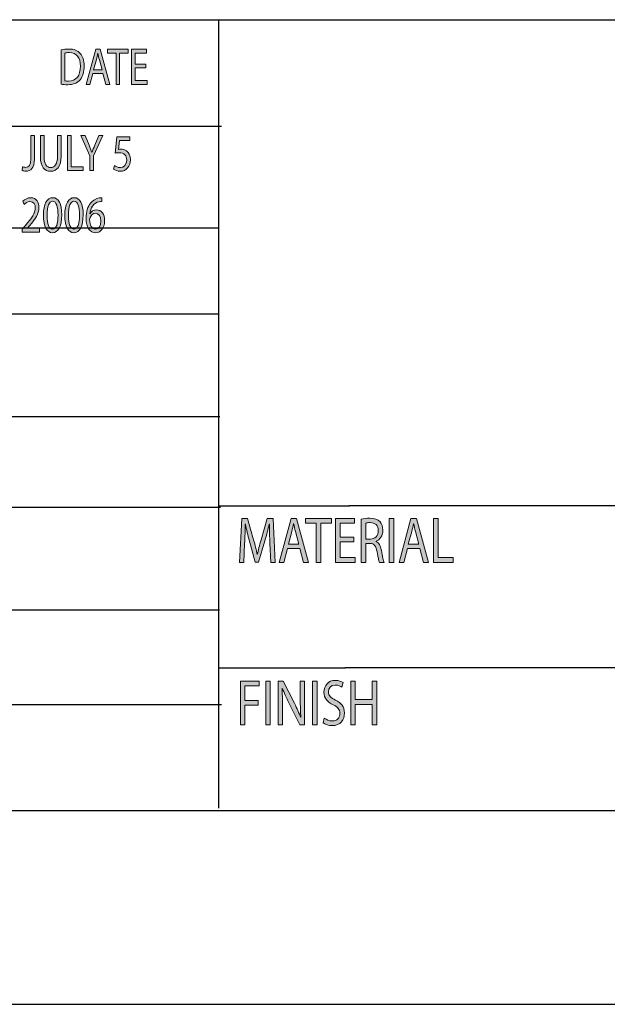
# Model space of a CAD drawing. Header units: inches. Extents: x -3.1 to 15.2, y -1.5 to 10.6.
# Tile 12 of 88: x 7.1 to 8.5, y -1.5 to 0.8. Entities that reach past the tile are written whole.
import ezdxf

# ---------------------------------------------------------------- set-up
doc = ezdxf.new("R2010")
doc.units = ezdxf.units.IN
doc.header["$MEASUREMENT"] = 0
doc.layers.add('chop', color=7, linetype='Continuous')

# ---------------------------------------------------------------- blocks, each defined once
blk = doc.blocks.new('block 3085')
at = {"layer": 'chop', "true_color": 0xffffff}
h = blk.add_hatch(color=7, dxfattribs=at)
h.dxf.hatch_style = 2
edge = h.paths.add_edge_path()
edge.add_spline(control_points=[(7.6631, -0.4165), (7.6625, -0.4019), (7.6618, -0.3843), (7.6619, -0.3712), (7.6619, -0.3712), (7.6615, -0.3712), (7.6615, -0.3712), (7.6587, -0.3835), (7.6552, -0.3966), (7.6509, -0.4111), (7.6509, -0.4111), (7.6361, -0.4619), (7.6361, -0.4619), (7.6361, -0.4619), (7.6279, -0.4619), (7.6279, -0.4619), (7.6279, -0.4619), (7.6144, -0.412), (7.6144, -0.412), (7.6104, -0.3972), (7.607, -0.3837), (7.6047, -0.3712), (7.6047, -0.3712), (7.6044, -0.3712), (7.6044, -0.3712), (7.6042, -0.3843), (7.6035, -0.4019), (7.6028, -0.4176), (7.6028, -0.4176), (7.6006, -0.4625), (7.6006, -0.4625), (7.6006, -0.4625), (7.5902, -0.4625), (7.5902, -0.4625), (7.5902, -0.4625), (7.5961, -0.3577), (7.5961, -0.3577), (7.5961, -0.3577), (7.6099, -0.3577), (7.6099, -0.3577), (7.6099, -0.3577), (7.6242, -0.4084), (7.6242, -0.4084), (7.6277, -0.4213), (7.6305, -0.4328), (7.6327, -0.4437), (7.6327, -0.4437), (7.633, -0.4437), (7.633, -0.4437), (7.6351, -0.4331), (7.6381, -0.4216), (7.6419, -0.4084), (7.6419, -0.4084), (7.6568, -0.3577), (7.6568, -0.3577), (7.6568, -0.3577), (7.6706, -0.3577), (7.6706, -0.3577), (7.6706, -0.3577), (7.6758, -0.4625), (7.6758, -0.4625), (7.6758, -0.4625), (7.6653, -0.4625), (7.6653, -0.4625), (7.6653, -0.4625), (7.6631, -0.4165), (7.6631, -0.4165)], knot_values=[0, 0, 0, 0, 1, 1, 1, 2, 2, 2, 3, 3, 3, 4, 4, 4, 5, 5, 5, 6, 6, 6, 7, 7, 7, 8, 8, 8, 9, 9, 9, 10, 10, 10, 11, 11, 11, 12, 12, 12, 13, 13, 13, 14, 14, 14, 15, 15, 15, 16, 16, 16, 17, 17, 17, 18, 18, 18, 19, 19, 19, 20, 20, 20, 21, 21, 21, 22, 22, 22, 22], degree=3, periodic=1)
h = blk.add_hatch(color=7, dxfattribs=at)
h.dxf.hatch_style = 2
h.paths.add_polyline_path([(7.7048, -0.4296), (7.6961, -0.4625), (7.6849, -0.4625), (7.7134, -0.3577), (7.7264, -0.3577), (7.755, -0.4625), (7.7435, -0.4625), (7.7345, -0.4296)])
edge = h.paths.add_edge_path()
edge.add_spline(control_points=[(7.7323, -0.419), (7.7323, -0.419), (7.7241, -0.3888), (7.7241, -0.3888), (7.7222, -0.382), (7.721, -0.3757), (7.7197, -0.3697), (7.7197, -0.3697), (7.7195, -0.3697), (7.7195, -0.3697), (7.7182, -0.3759), (7.7169, -0.3823), (7.7152, -0.3886), (7.7152, -0.3886), (7.707, -0.419), (7.707, -0.419), (7.707, -0.419), (7.7323, -0.419), (7.7323, -0.419)], knot_values=[0, 0, 0, 0, 1, 1, 1, 2, 2, 2, 3, 3, 3, 4, 4, 4, 5, 5, 5, 6, 6, 6, 6], degree=3, periodic=1)
h = blk.add_hatch(color=7, dxfattribs=at)
h.dxf.hatch_style = 2
h.paths.add_polyline_path([(7.7737, -0.3692), (7.7482, -0.3692), (7.7482, -0.3577), (7.8103, -0.3577), (7.8103, -0.3692), (7.7846, -0.3692), (7.7846, -0.4625), (7.7737, -0.4625)])
h = blk.add_hatch(color=7, dxfattribs=at)
h.dxf.hatch_style = 2
h.paths.add_polyline_path([(7.863, -0.4134), (7.8304, -0.4134), (7.8304, -0.4512), (7.8667, -0.4512), (7.8667, -0.4625), (7.8196, -0.4625), (7.8196, -0.3577), (7.8649, -0.3577), (7.8649, -0.369), (7.8304, -0.369), (7.8304, -0.4022), (7.863, -0.4022)])
h = blk.add_hatch(color=7, dxfattribs=at)
h.dxf.hatch_style = 2
edge = h.paths.add_edge_path()
edge.add_spline(control_points=[(7.8808, -0.3591), (7.8863, -0.3577), (7.8941, -0.3569), (7.9016, -0.3569), (7.9131, -0.3569), (7.9206, -0.3596), (7.9258, -0.3655), (7.93, -0.3701), (7.9324, -0.3773), (7.9324, -0.3854), (7.9324, -0.3992), (7.9254, -0.4084), (7.9166, -0.4121), (7.9166, -0.4121), (7.9166, -0.4126), (7.9166, -0.4126), (7.9231, -0.4154), (7.9269, -0.4229), (7.9289, -0.4338), (7.9317, -0.4484), (7.9336, -0.4585), (7.9354, -0.4625), (7.9354, -0.4625), (7.9242, -0.4625), (7.9242, -0.4625), (7.9228, -0.4596), (7.921, -0.4506), (7.9186, -0.4375), (7.9161, -0.423), (7.9116, -0.4176), (7.9018, -0.4171), (7.9018, -0.4171), (7.8916, -0.4171), (7.8916, -0.4171), (7.8916, -0.4171), (7.8916, -0.4625), (7.8916, -0.4625), (7.8916, -0.4625), (7.8808, -0.4625), (7.8808, -0.4625), (7.8808, -0.4625), (7.8808, -0.3591), (7.8808, -0.3591)], knot_values=[0, 0, 0, 0, 1, 1, 1, 2, 2, 2, 3, 3, 3, 4, 4, 4, 5, 5, 5, 6, 6, 6, 7, 7, 7, 8, 8, 8, 9, 9, 9, 10, 10, 10, 11, 11, 11, 12, 12, 12, 13, 13, 13, 14, 14, 14, 14], degree=3, periodic=1)
edge = h.paths.add_edge_path()
edge.add_spline(control_points=[(7.8916, -0.4068), (7.8916, -0.4068), (7.9027, -0.4068), (7.9027, -0.4068), (7.9142, -0.4068), (7.9216, -0.3989), (7.9216, -0.3869), (7.9216, -0.3734), (7.9138, -0.3675), (7.9023, -0.3673), (7.8971, -0.3673), (7.8933, -0.368), (7.8916, -0.3686), (7.8916, -0.3686), (7.8916, -0.4068), (7.8916, -0.4068)], knot_values=[0, 0, 0, 0, 1, 1, 1, 2, 2, 2, 3, 3, 3, 4, 4, 4, 5, 5, 5, 5], degree=3, periodic=1)
h = blk.add_hatch(color=7, dxfattribs=at)
h.dxf.hatch_style = 2
h.paths.add_polyline_path([(7.9585, -0.3577), (7.9585, -0.4625), (7.9477, -0.4625), (7.9477, -0.3577)])
h = blk.add_hatch(color=7, dxfattribs=at)
h.dxf.hatch_style = 2
h.paths.add_polyline_path([(7.991, -0.4296), (7.9823, -0.4625), (7.9711, -0.4625), (7.9996, -0.3577), (8.0126, -0.3577), (8.0412, -0.4625), (8.0297, -0.4625), (8.0207, -0.4296)])
edge = h.paths.add_edge_path()
edge.add_spline(control_points=[(8.0185, -0.419), (8.0185, -0.419), (8.0103, -0.3888), (8.0103, -0.3888), (8.0084, -0.382), (8.0071, -0.3757), (8.0059, -0.3697), (8.0059, -0.3697), (8.0057, -0.3697), (8.0057, -0.3697), (8.0044, -0.3759), (8.003, -0.3823), (8.0014, -0.3886), (8.0014, -0.3886), (7.9932, -0.419), (7.9932, -0.419), (7.9932, -0.419), (8.0185, -0.419), (8.0185, -0.419)], knot_values=[0, 0, 0, 0, 1, 1, 1, 2, 2, 2, 3, 3, 3, 4, 4, 4, 5, 5, 5, 6, 6, 6, 6], degree=3, periodic=1)
h = blk.add_hatch(color=7, dxfattribs=at)
h.dxf.hatch_style = 2
h.paths.add_polyline_path([(8.0535, -0.3577), (8.0644, -0.3577), (8.0644, -0.4512), (8.1002, -0.4512), (8.1002, -0.4625), (8.0535, -0.4625)])
at = {"layer": 'chop', "lineweight": 0}
for points in [[(7.7048, -0.4296), (7.6961, -0.4625), (7.6849, -0.4625), (7.7134, -0.3577), (7.7264, -0.3577), (7.755, -0.4625), (7.7435, -0.4625), (7.7345, -0.4296), (7.7048, -0.4296)], [(7.7737, -0.3692), (7.7482, -0.3692), (7.7482, -0.3577), (7.8103, -0.3577), (7.8103, -0.3692), (7.7846, -0.3692), (7.7846, -0.4625), (7.7737, -0.4625), (7.7737, -0.3692)], [(7.863, -0.4134), (7.8304, -0.4134), (7.8304, -0.4512), (7.8667, -0.4512), (7.8667, -0.4625), (7.8196, -0.4625), (7.8196, -0.3577), (7.8649, -0.3577), (7.8649, -0.369), (7.8304, -0.369), (7.8304, -0.4022), (7.863, -0.4022), (7.863, -0.4134)], [(7.9585, -0.3577), (7.9585, -0.4625), (7.9477, -0.4625), (7.9477, -0.3577), (7.9585, -0.3577)], [(7.991, -0.4296), (7.9823, -0.4625), (7.9711, -0.4625), (7.9996, -0.3577), (8.0126, -0.3577), (8.0412, -0.4625), (8.0297, -0.4625), (8.0207, -0.4296), (7.991, -0.4296)], [(8.0535, -0.3577), (8.0644, -0.3577), (8.0644, -0.4512), (8.1002, -0.4512), (8.1002, -0.4625), (8.0535, -0.4625), (8.0535, -0.3577)]]:
    blk.add_lwpolyline(points, dxfattribs=at)
for points, knots in [([(7.6631, -0.4165), (7.6625, -0.4019), (7.6618, -0.3843), (7.6619, -0.3712), (7.6619, -0.3712), (7.6615, -0.3712), (7.6615, -0.3712), (7.6587, -0.3835), (7.6552, -0.3966), (7.6509, -0.4111), (7.6509, -0.4111), (7.6361, -0.4619), (7.6361, -0.4619), (7.6361, -0.4619), (7.6279, -0.4619), (7.6279, -0.4619), (7.6279, -0.4619), (7.6144, -0.412), (7.6144, -0.412), (7.6104, -0.3972), (7.607, -0.3837), (7.6047, -0.3712), (7.6047, -0.3712), (7.6044, -0.3712), (7.6044, -0.3712), (7.6042, -0.3843), (7.6035, -0.4019), (7.6028, -0.4176), (7.6028, -0.4176), (7.6006, -0.4625), (7.6006, -0.4625), (7.6006, -0.4625), (7.5902, -0.4625), (7.5902, -0.4625), (7.5902, -0.4625), (7.5961, -0.3577), (7.5961, -0.3577), (7.5961, -0.3577), (7.6099, -0.3577), (7.6099, -0.3577), (7.6099, -0.3577), (7.6242, -0.4084), (7.6242, -0.4084), (7.6277, -0.4213), (7.6305, -0.4328), (7.6327, -0.4437), (7.6327, -0.4437), (7.633, -0.4437), (7.633, -0.4437), (7.6351, -0.4331), (7.6381, -0.4216), (7.6419, -0.4084), (7.6419, -0.4084), (7.6568, -0.3577), (7.6568, -0.3577), (7.6568, -0.3577), (7.6706, -0.3577), (7.6706, -0.3577), (7.6706, -0.3577), (7.6758, -0.4625), (7.6758, -0.4625), (7.6758, -0.4625), (7.6653, -0.4625), (7.6653, -0.4625), (7.6653, -0.4625), (7.6631, -0.4165), (7.6631, -0.4165)], [0, 0, 0, 0, 1, 1, 1, 2, 2, 2, 3, 3, 3, 4, 4, 4, 5, 5, 5, 6, 6, 6, 7, 7, 7, 8, 8, 8, 9, 9, 9, 10, 10, 10, 11, 11, 11, 12, 12, 12, 13, 13, 13, 14, 14, 14, 15, 15, 15, 16, 16, 16, 17, 17, 17, 18, 18, 18, 19, 19, 19, 20, 20, 20, 21, 21, 21, 22, 22, 22, 22]), ([(7.7323, -0.419), (7.7323, -0.419), (7.7241, -0.3888), (7.7241, -0.3888), (7.7222, -0.382), (7.721, -0.3757), (7.7197, -0.3697), (7.7197, -0.3697), (7.7195, -0.3697), (7.7195, -0.3697), (7.7182, -0.3759), (7.7169, -0.3823), (7.7152, -0.3886), (7.7152, -0.3886), (7.707, -0.419), (7.707, -0.419), (7.707, -0.419), (7.7323, -0.419), (7.7323, -0.419)], [0, 0, 0, 0, 1, 1, 1, 2, 2, 2, 3, 3, 3, 4, 4, 4, 5, 5, 5, 6, 6, 6, 6]), ([(7.8808, -0.3591), (7.8863, -0.3577), (7.8941, -0.3569), (7.9016, -0.3569), (7.9131, -0.3569), (7.9206, -0.3596), (7.9258, -0.3655), (7.93, -0.3701), (7.9324, -0.3773), (7.9324, -0.3854), (7.9324, -0.3992), (7.9254, -0.4084), (7.9166, -0.4121), (7.9166, -0.4121), (7.9166, -0.4126), (7.9166, -0.4126), (7.9231, -0.4154), (7.9269, -0.4229), (7.9289, -0.4338), (7.9317, -0.4484), (7.9336, -0.4585), (7.9354, -0.4625), (7.9354, -0.4625), (7.9242, -0.4625), (7.9242, -0.4625), (7.9228, -0.4596), (7.921, -0.4506), (7.9186, -0.4375), (7.9161, -0.423), (7.9116, -0.4176), (7.9018, -0.4171), (7.9018, -0.4171), (7.8916, -0.4171), (7.8916, -0.4171), (7.8916, -0.4171), (7.8916, -0.4625), (7.8916, -0.4625), (7.8916, -0.4625), (7.8808, -0.4625), (7.8808, -0.4625), (7.8808, -0.4625), (7.8808, -0.3591), (7.8808, -0.3591)], [0, 0, 0, 0, 1, 1, 1, 2, 2, 2, 3, 3, 3, 4, 4, 4, 5, 5, 5, 6, 6, 6, 7, 7, 7, 8, 8, 8, 9, 9, 9, 10, 10, 10, 11, 11, 11, 12, 12, 12, 13, 13, 13, 14, 14, 14, 14]), ([(7.8916, -0.4068), (7.8916, -0.4068), (7.9027, -0.4068), (7.9027, -0.4068), (7.9142, -0.4068), (7.9216, -0.3989), (7.9216, -0.3869), (7.9216, -0.3734), (7.9138, -0.3675), (7.9023, -0.3673), (7.8971, -0.3673), (7.8933, -0.368), (7.8916, -0.3686), (7.8916, -0.3686), (7.8916, -0.4068), (7.8916, -0.4068)], [0, 0, 0, 0, 1, 1, 1, 2, 2, 2, 3, 3, 3, 4, 4, 4, 5, 5, 5, 5]), ([(8.0185, -0.419), (8.0185, -0.419), (8.0103, -0.3888), (8.0103, -0.3888), (8.0084, -0.382), (8.0071, -0.3757), (8.0059, -0.3697), (8.0059, -0.3697), (8.0057, -0.3697), (8.0057, -0.3697), (8.0044, -0.3759), (8.003, -0.3823), (8.0014, -0.3886), (8.0014, -0.3886), (7.9932, -0.419), (7.9932, -0.419), (7.9932, -0.419), (8.0185, -0.419), (8.0185, -0.419)], [0, 0, 0, 0, 1, 1, 1, 2, 2, 2, 3, 3, 3, 4, 4, 4, 5, 5, 5, 6, 6, 6, 6])]:
    blk.add_open_spline(points, degree=3, knots=knots, dxfattribs=at)
blk = doc.blocks.new('block 3084')
at = {"layer": 'chop'}
blk.add_blockref('block 3085', (0, 0), dxfattribs=at)
blk = doc.blocks.new('block 3087')
at = {"layer": 'chop', "true_color": 0xffffff}
h = blk.add_hatch(color=7, dxfattribs=at)
h.dxf.hatch_style = 2
h.paths.add_polyline_path([(7.5925, -0.7458), (7.6376, -0.7458), (7.6376, -0.7571), (7.6033, -0.7571), (7.6033, -0.792), (7.635, -0.792), (7.635, -0.8032), (7.6033, -0.8032), (7.6033, -0.8506), (7.5925, -0.8506)])
h = blk.add_hatch(color=7, dxfattribs=at)
h.dxf.hatch_style = 2
h.paths.add_polyline_path([(7.6639, -0.7458), (7.6639, -0.8506), (7.653, -0.8506), (7.653, -0.7458)])
h = blk.add_hatch(color=7, dxfattribs=at)
h.dxf.hatch_style = 2
edge = h.paths.add_edge_path()
edge.add_spline(control_points=[(7.6828, -0.8506), (7.6828, -0.8506), (7.6828, -0.7458), (7.6828, -0.7458), (7.6828, -0.7458), (7.6946, -0.7458), (7.6946, -0.7458), (7.6946, -0.7458), (7.7215, -0.7988), (7.7215, -0.7988), (7.7277, -0.8111), (7.7325, -0.8222), (7.7365, -0.8329), (7.7365, -0.8329), (7.7368, -0.8327), (7.7368, -0.8327), (7.7358, -0.8187), (7.7355, -0.806), (7.7355, -0.7896), (7.7355, -0.7896), (7.7355, -0.7458), (7.7355, -0.7458), (7.7355, -0.7458), (7.7457, -0.7458), (7.7457, -0.7458), (7.7457, -0.7458), (7.7457, -0.8506), (7.7457, -0.8506), (7.7457, -0.8506), (7.7348, -0.8506), (7.7348, -0.8506), (7.7348, -0.8506), (7.7082, -0.7974), (7.7082, -0.7974), (7.7023, -0.7858), (7.6967, -0.7738), (7.6925, -0.7624), (7.6925, -0.7624), (7.6921, -0.7626), (7.6921, -0.7626), (7.6927, -0.7758), (7.693, -0.7884), (7.693, -0.8058), (7.693, -0.8058), (7.693, -0.8506), (7.693, -0.8506), (7.693, -0.8506), (7.6828, -0.8506), (7.6828, -0.8506)], knot_values=[0, 0, 0, 0, 1, 1, 1, 2, 2, 2, 3, 3, 3, 4, 4, 4, 5, 5, 5, 6, 6, 6, 7, 7, 7, 8, 8, 8, 9, 9, 9, 10, 10, 10, 11, 11, 11, 12, 12, 12, 13, 13, 13, 14, 14, 14, 15, 15, 15, 16, 16, 16, 16], degree=3, periodic=1)
h = blk.add_hatch(color=7, dxfattribs=at)
h.dxf.hatch_style = 2
h.paths.add_polyline_path([(7.7754, -0.7458), (7.7754, -0.8506), (7.7646, -0.8506), (7.7646, -0.7458)])
h = blk.add_hatch(color=7, dxfattribs=at)
h.dxf.hatch_style = 2
edge = h.paths.add_edge_path()
edge.add_spline(control_points=[(7.7928, -0.8341), (7.7977, -0.8379), (7.8048, -0.841), (7.8123, -0.841), (7.8233, -0.841), (7.8298, -0.8337), (7.8298, -0.8231), (7.8298, -0.8133), (7.8253, -0.8077), (7.814, -0.8022), (7.8003, -0.7962), (7.7919, -0.7873), (7.7919, -0.7725), (7.7919, -0.7562), (7.8027, -0.7441), (7.819, -0.7441), (7.8276, -0.7441), (7.8338, -0.7466), (7.8375, -0.7492), (7.8375, -0.7492), (7.8345, -0.7603), (7.8345, -0.7603), (7.8318, -0.7584), (7.8262, -0.7553), (7.8186, -0.7553), (7.8072, -0.7553), (7.8028, -0.7638), (7.8028, -0.771), (7.8028, -0.7808), (7.8079, -0.7856), (7.8195, -0.7912), (7.8336, -0.7981), (7.8409, -0.8066), (7.8409, -0.822), (7.8409, -0.8382), (7.8313, -0.8522), (7.8115, -0.8522), (7.8034, -0.8522), (7.7946, -0.8492), (7.7901, -0.8455), (7.7901, -0.8455), (7.7928, -0.8341), (7.7928, -0.8341)], knot_values=[0, 0, 0, 0, 1, 1, 1, 2, 2, 2, 3, 3, 3, 4, 4, 4, 5, 5, 5, 6, 6, 6, 7, 7, 7, 8, 8, 8, 9, 9, 9, 10, 10, 10, 11, 11, 11, 12, 12, 12, 13, 13, 13, 14, 14, 14, 14], degree=3, periodic=1)
h = blk.add_hatch(color=7, dxfattribs=at)
h.dxf.hatch_style = 2
h.paths.add_polyline_path([(7.8665, -0.7458), (7.8665, -0.7896), (7.907, -0.7896), (7.907, -0.7458), (7.918, -0.7458), (7.918, -0.8506), (7.907, -0.8506), (7.907, -0.8015), (7.8665, -0.8015), (7.8665, -0.8506), (7.8557, -0.8506), (7.8557, -0.7458)])
at = {"layer": 'chop', "lineweight": 0}
for points in [[(7.5925, -0.7458), (7.6376, -0.7458), (7.6376, -0.7571), (7.6033, -0.7571), (7.6033, -0.792), (7.635, -0.792), (7.635, -0.8032), (7.6033, -0.8032), (7.6033, -0.8506), (7.5925, -0.8506), (7.5925, -0.7458)], [(7.6639, -0.7458), (7.6639, -0.8506), (7.653, -0.8506), (7.653, -0.7458), (7.6639, -0.7458)], [(7.7754, -0.7458), (7.7754, -0.8506), (7.7646, -0.8506), (7.7646, -0.7458), (7.7754, -0.7458)], [(7.8665, -0.7458), (7.8665, -0.7896), (7.907, -0.7896), (7.907, -0.7458), (7.918, -0.7458), (7.918, -0.8506), (7.907, -0.8506), (7.907, -0.8015), (7.8665, -0.8015), (7.8665, -0.8506), (7.8557, -0.8506), (7.8557, -0.7458), (7.8665, -0.7458)]]:
    blk.add_lwpolyline(points, dxfattribs=at)
for points, knots in [([(7.6828, -0.8506), (7.6828, -0.8506), (7.6828, -0.7458), (7.6828, -0.7458), (7.6828, -0.7458), (7.6946, -0.7458), (7.6946, -0.7458), (7.6946, -0.7458), (7.7215, -0.7988), (7.7215, -0.7988), (7.7277, -0.8111), (7.7325, -0.8222), (7.7365, -0.8329), (7.7365, -0.8329), (7.7368, -0.8327), (7.7368, -0.8327), (7.7358, -0.8187), (7.7355, -0.806), (7.7355, -0.7896), (7.7355, -0.7896), (7.7355, -0.7458), (7.7355, -0.7458), (7.7355, -0.7458), (7.7457, -0.7458), (7.7457, -0.7458), (7.7457, -0.7458), (7.7457, -0.8506), (7.7457, -0.8506), (7.7457, -0.8506), (7.7348, -0.8506), (7.7348, -0.8506), (7.7348, -0.8506), (7.7082, -0.7974), (7.7082, -0.7974), (7.7023, -0.7858), (7.6967, -0.7738), (7.6925, -0.7624), (7.6925, -0.7624), (7.6921, -0.7626), (7.6921, -0.7626), (7.6927, -0.7758), (7.693, -0.7884), (7.693, -0.8058), (7.693, -0.8058), (7.693, -0.8506), (7.693, -0.8506), (7.693, -0.8506), (7.6828, -0.8506), (7.6828, -0.8506)], [0, 0, 0, 0, 1, 1, 1, 2, 2, 2, 3, 3, 3, 4, 4, 4, 5, 5, 5, 6, 6, 6, 7, 7, 7, 8, 8, 8, 9, 9, 9, 10, 10, 10, 11, 11, 11, 12, 12, 12, 13, 13, 13, 14, 14, 14, 15, 15, 15, 16, 16, 16, 16]), ([(7.7928, -0.8341), (7.7977, -0.8379), (7.8048, -0.841), (7.8123, -0.841), (7.8233, -0.841), (7.8298, -0.8337), (7.8298, -0.8231), (7.8298, -0.8133), (7.8253, -0.8077), (7.814, -0.8022), (7.8003, -0.7962), (7.7919, -0.7873), (7.7919, -0.7725), (7.7919, -0.7562), (7.8027, -0.7441), (7.819, -0.7441), (7.8276, -0.7441), (7.8338, -0.7466), (7.8375, -0.7492), (7.8375, -0.7492), (7.8345, -0.7603), (7.8345, -0.7603), (7.8318, -0.7584), (7.8262, -0.7553), (7.8186, -0.7553), (7.8072, -0.7553), (7.8028, -0.7638), (7.8028, -0.771), (7.8028, -0.7808), (7.8079, -0.7856), (7.8195, -0.7912), (7.8336, -0.7981), (7.8409, -0.8066), (7.8409, -0.822), (7.8409, -0.8382), (7.8313, -0.8522), (7.8115, -0.8522), (7.8034, -0.8522), (7.7946, -0.8492), (7.7901, -0.8455), (7.7901, -0.8455), (7.7928, -0.8341), (7.7928, -0.8341)], [0, 0, 0, 0, 1, 1, 1, 2, 2, 2, 3, 3, 3, 4, 4, 4, 5, 5, 5, 6, 6, 6, 7, 7, 7, 8, 8, 8, 9, 9, 9, 10, 10, 10, 11, 11, 11, 12, 12, 12, 13, 13, 13, 14, 14, 14, 14])]:
    blk.add_open_spline(points, degree=3, knots=knots, dxfattribs=at)
blk = doc.blocks.new('block 3086')
at = {"layer": 'chop'}
blk.add_blockref('block 3087', (0, 0), dxfattribs=at)
blk = doc.blocks.new('block 3105')
at = {"layer": 'chop', "true_color": 0xffffff}
h = blk.add_hatch(color=7, dxfattribs=at)
h.dxf.hatch_style = 2
edge = h.paths.add_edge_path()
edge.add_spline(control_points=[(7.165, 0.7614), (7.1703, 0.7624), (7.1766, 0.7632), (7.1834, 0.7632), (7.1959, 0.7632), (7.2047, 0.7596), (7.2106, 0.7527), (7.2166, 0.7459), (7.2201, 0.7362), (7.2201, 0.7226), (7.2201, 0.7089), (7.2167, 0.6977), (7.2104, 0.69), (7.2041, 0.6822), (7.1938, 0.678), (7.1807, 0.678), (7.1746, 0.678), (7.1694, 0.6783), (7.165, 0.679), (7.165, 0.679), (7.165, 0.7614), (7.165, 0.7614)], knot_values=[0, 0, 0, 0, 1, 1, 1, 2, 2, 2, 3, 3, 3, 4, 4, 4, 5, 5, 5, 6, 6, 6, 7, 7, 7, 7], degree=3, periodic=1)
edge = h.paths.add_edge_path()
edge.add_spline(control_points=[(7.1737, 0.6873), (7.1759, 0.6868), (7.1791, 0.6867), (7.1824, 0.6867), (7.201, 0.6867), (7.211, 0.6996), (7.211, 0.7222), (7.2111, 0.742), (7.2021, 0.7546), (7.1838, 0.7546), (7.1793, 0.7546), (7.176, 0.7541), (7.1737, 0.7535), (7.1737, 0.7535), (7.1737, 0.6873), (7.1737, 0.6873)], knot_values=[0, 0, 0, 0, 1, 1, 1, 2, 2, 2, 3, 3, 3, 4, 4, 4, 5, 5, 5, 5], degree=3, periodic=1)
h = blk.add_hatch(color=7, dxfattribs=at)
h.dxf.hatch_style = 2
h.paths.add_polyline_path([(7.2407, 0.7051), (7.2338, 0.6787), (7.2248, 0.6787), (7.2476, 0.7626), (7.2581, 0.7626), (7.281, 0.6787), (7.2717, 0.6787), (7.2645, 0.7051)])
edge = h.paths.add_edge_path()
edge.add_spline(control_points=[(7.2627, 0.7135), (7.2627, 0.7135), (7.2562, 0.7377), (7.2562, 0.7377), (7.2547, 0.7432), (7.2537, 0.7481), (7.2527, 0.753), (7.2527, 0.753), (7.2525, 0.753), (7.2525, 0.753), (7.2515, 0.748), (7.2504, 0.7429), (7.2491, 0.7378), (7.2491, 0.7378), (7.2425, 0.7135), (7.2425, 0.7135), (7.2425, 0.7135), (7.2627, 0.7135), (7.2627, 0.7135)], knot_values=[0, 0, 0, 0, 1, 1, 1, 2, 2, 2, 3, 3, 3, 4, 4, 4, 5, 5, 5, 6, 6, 6, 6], degree=3, periodic=1)
h = blk.add_hatch(color=7, dxfattribs=at)
h.dxf.hatch_style = 2
h.paths.add_polyline_path([(7.2959, 0.7534), (7.2754, 0.7534), (7.2754, 0.7626), (7.3251, 0.7626), (7.3251, 0.7534), (7.3046, 0.7534), (7.3046, 0.6787), (7.2959, 0.6787)])
h = blk.add_hatch(color=7, dxfattribs=at)
h.dxf.hatch_style = 2
h.paths.add_polyline_path([(7.3673, 0.718), (7.3412, 0.718), (7.3412, 0.6878), (7.3703, 0.6878), (7.3703, 0.6787), (7.3326, 0.6787), (7.3326, 0.7626), (7.3688, 0.7626), (7.3688, 0.7535), (7.3412, 0.7535), (7.3412, 0.727), (7.3673, 0.727)])
at = {"layer": 'chop', "lineweight": 0}
for points in [[(7.2407, 0.7051), (7.2338, 0.6787), (7.2248, 0.6787), (7.2476, 0.7626), (7.2581, 0.7626), (7.281, 0.6787), (7.2717, 0.6787), (7.2645, 0.7051), (7.2407, 0.7051)], [(7.2959, 0.7534), (7.2754, 0.7534), (7.2754, 0.7626), (7.3251, 0.7626), (7.3251, 0.7534), (7.3046, 0.7534), (7.3046, 0.6787), (7.2959, 0.6787), (7.2959, 0.7534)], [(7.3673, 0.718), (7.3412, 0.718), (7.3412, 0.6878), (7.3703, 0.6878), (7.3703, 0.6787), (7.3326, 0.6787), (7.3326, 0.7626), (7.3688, 0.7626), (7.3688, 0.7535), (7.3412, 0.7535), (7.3412, 0.727), (7.3673, 0.727), (7.3673, 0.718)]]:
    blk.add_lwpolyline(points, dxfattribs=at)
for points, knots in [([(7.165, 0.7614), (7.1703, 0.7624), (7.1766, 0.7632), (7.1834, 0.7632), (7.1959, 0.7632), (7.2047, 0.7596), (7.2106, 0.7527), (7.2166, 0.7459), (7.2201, 0.7362), (7.2201, 0.7226), (7.2201, 0.7089), (7.2167, 0.6977), (7.2104, 0.69), (7.2041, 0.6822), (7.1938, 0.678), (7.1807, 0.678), (7.1746, 0.678), (7.1694, 0.6783), (7.165, 0.679), (7.165, 0.679), (7.165, 0.7614), (7.165, 0.7614)], [0, 0, 0, 0, 1, 1, 1, 2, 2, 2, 3, 3, 3, 4, 4, 4, 5, 5, 5, 6, 6, 6, 7, 7, 7, 7]), ([(7.1737, 0.6873), (7.1759, 0.6868), (7.1791, 0.6867), (7.1824, 0.6867), (7.201, 0.6867), (7.211, 0.6996), (7.211, 0.7222), (7.2111, 0.742), (7.2021, 0.7546), (7.1838, 0.7546), (7.1793, 0.7546), (7.176, 0.7541), (7.1737, 0.7535), (7.1737, 0.7535), (7.1737, 0.6873), (7.1737, 0.6873)], [0, 0, 0, 0, 1, 1, 1, 2, 2, 2, 3, 3, 3, 4, 4, 4, 5, 5, 5, 5]), ([(7.2627, 0.7135), (7.2627, 0.7135), (7.2562, 0.7377), (7.2562, 0.7377), (7.2547, 0.7432), (7.2537, 0.7481), (7.2527, 0.753), (7.2527, 0.753), (7.2525, 0.753), (7.2525, 0.753), (7.2515, 0.748), (7.2504, 0.7429), (7.2491, 0.7378), (7.2491, 0.7378), (7.2425, 0.7135), (7.2425, 0.7135), (7.2425, 0.7135), (7.2627, 0.7135), (7.2627, 0.7135)], [0, 0, 0, 0, 1, 1, 1, 2, 2, 2, 3, 3, 3, 4, 4, 4, 5, 5, 5, 6, 6, 6, 6])]:
    blk.add_open_spline(points, degree=3, knots=knots, dxfattribs=at)
blk = doc.blocks.new('block 3104')
at = {"layer": 'chop'}
blk.add_blockref('block 3105', (0, 0), dxfattribs=at)
blk = doc.blocks.new('block 3131')
at = {"layer": 'chop', "true_color": 0xffffff}
h = blk.add_hatch(color=7, dxfattribs=at)
h.dxf.hatch_style = 2
edge = h.paths.add_edge_path()
edge.add_spline(control_points=[(7.0925, 0.5566), (7.0925, 0.5566), (7.1012, 0.5566), (7.1012, 0.5566), (7.1012, 0.5566), (7.1012, 0.5005), (7.1012, 0.5005), (7.1012, 0.4782), (7.0924, 0.4714), (7.0809, 0.4714), (7.0777, 0.4714), (7.0738, 0.4723), (7.0716, 0.4734), (7.0716, 0.4734), (7.0729, 0.4822), (7.0729, 0.4822), (7.0747, 0.4814), (7.0773, 0.4806), (7.0802, 0.4806), (7.088, 0.4806), (7.0925, 0.485), (7.0925, 0.5014), (7.0925, 0.5014), (7.0925, 0.5566), (7.0925, 0.5566)], knot_values=[0, 0, 0, 0, 1, 1, 1, 2, 2, 2, 3, 3, 3, 4, 4, 4, 5, 5, 5, 6, 6, 6, 7, 7, 7, 8, 8, 8, 8], degree=3, periodic=1)
h = blk.add_hatch(color=7, dxfattribs=at)
h.dxf.hatch_style = 2
edge = h.paths.add_edge_path()
edge.add_spline(control_points=[(7.1243, 0.5566), (7.1243, 0.5566), (7.1243, 0.507), (7.1243, 0.507), (7.1243, 0.4882), (7.1309, 0.4802), (7.1399, 0.4802), (7.1499, 0.4802), (7.1562, 0.4884), (7.1562, 0.507), (7.1562, 0.507), (7.1562, 0.5566), (7.1562, 0.5566), (7.1562, 0.5566), (7.165, 0.5566), (7.165, 0.5566), (7.165, 0.5566), (7.165, 0.5077), (7.165, 0.5077), (7.165, 0.482), (7.1541, 0.4714), (7.1396, 0.4714), (7.1259, 0.4714), (7.1155, 0.4812), (7.1155, 0.5072), (7.1155, 0.5072), (7.1155, 0.5566), (7.1155, 0.5566), (7.1155, 0.5566), (7.1243, 0.5566), (7.1243, 0.5566)], knot_values=[0, 0, 0, 0, 1, 1, 1, 2, 2, 2, 3, 3, 3, 4, 4, 4, 5, 5, 5, 6, 6, 6, 7, 7, 7, 8, 8, 8, 9, 9, 9, 10, 10, 10, 10], degree=3, periodic=1)
h = blk.add_hatch(color=7, dxfattribs=at)
h.dxf.hatch_style = 2
h.paths.add_polyline_path([(7.18, 0.5566), (7.1887, 0.5566), (7.1887, 0.4819), (7.2173, 0.4819), (7.2173, 0.4728), (7.18, 0.4728)])
h = blk.add_hatch(color=7, dxfattribs=at)
h.dxf.hatch_style = 2
edge = h.paths.add_edge_path()
edge.add_spline(control_points=[(7.2335, 0.4728), (7.2335, 0.4728), (7.2335, 0.5083), (7.2335, 0.5083), (7.2335, 0.5083), (7.2123, 0.5566), (7.2123, 0.5566), (7.2123, 0.5566), (7.2222, 0.5566), (7.2222, 0.5566), (7.2222, 0.5566), (7.2316, 0.5335), (7.2316, 0.5335), (7.2342, 0.5271), (7.2362, 0.522), (7.2383, 0.5162), (7.2383, 0.5162), (7.2385, 0.5162), (7.2385, 0.5162), (7.2404, 0.5217), (7.2427, 0.5271), (7.2453, 0.5335), (7.2453, 0.5335), (7.255, 0.5566), (7.255, 0.5566), (7.255, 0.5566), (7.2648, 0.5566), (7.2648, 0.5566), (7.2648, 0.5566), (7.2423, 0.5085), (7.2423, 0.5085), (7.2423, 0.5085), (7.2423, 0.4728), (7.2423, 0.4728), (7.2423, 0.4728), (7.2335, 0.4728), (7.2335, 0.4728)], knot_values=[0, 0, 0, 0, 1, 1, 1, 2, 2, 2, 3, 3, 3, 4, 4, 4, 5, 5, 5, 6, 6, 6, 7, 7, 7, 8, 8, 8, 9, 9, 9, 10, 10, 10, 11, 11, 11, 12, 12, 12, 12], degree=3, periodic=1)
h = blk.add_hatch(color=7, dxfattribs=at)
h.dxf.hatch_style = 2
edge = h.paths.add_edge_path()
edge.add_spline(control_points=[(7.3291, 0.5444), (7.3291, 0.5444), (7.3044, 0.5444), (7.3044, 0.5444), (7.3044, 0.5444), (7.3019, 0.5236), (7.3019, 0.5236), (7.3034, 0.5239), (7.3048, 0.5241), (7.3072, 0.5241), (7.3121, 0.5241), (7.3171, 0.5228), (7.3211, 0.5198), (7.3262, 0.5162), (7.3304, 0.5092), (7.3304, 0.499), (7.3304, 0.4832), (7.3203, 0.4714), (7.3063, 0.4714), (7.2992, 0.4714), (7.2932, 0.4739), (7.2901, 0.4764), (7.2901, 0.4764), (7.2923, 0.4847), (7.2923, 0.4847), (7.295, 0.4827), (7.3003, 0.4802), (7.3062, 0.4802), (7.3144, 0.4802), (7.3215, 0.487), (7.3215, 0.4978), (7.3214, 0.5082), (7.3158, 0.5157), (7.3029, 0.5157), (7.2992, 0.5157), (7.2963, 0.5152), (7.2939, 0.5148), (7.2939, 0.5148), (7.2981, 0.5536), (7.2981, 0.5536), (7.2981, 0.5536), (7.3291, 0.5536), (7.3291, 0.5536), (7.3291, 0.5536), (7.3291, 0.5444), (7.3291, 0.5444)], knot_values=[0, 0, 0, 0, 1, 1, 1, 2, 2, 2, 3, 3, 3, 4, 4, 4, 5, 5, 5, 6, 6, 6, 7, 7, 7, 8, 8, 8, 9, 9, 9, 10, 10, 10, 11, 11, 11, 12, 12, 12, 13, 13, 13, 14, 14, 14, 15, 15, 15, 15], degree=3, periodic=1)
at = {"layer": 'chop', "lineweight": 0}
blk.add_lwpolyline([(7.18, 0.5566), (7.1887, 0.5566), (7.1887, 0.4819), (7.2173, 0.4819), (7.2173, 0.4728), (7.18, 0.4728), (7.18, 0.5566)], dxfattribs=at)
for points, knots in [([(7.0925, 0.5566), (7.0925, 0.5566), (7.1012, 0.5566), (7.1012, 0.5566), (7.1012, 0.5566), (7.1012, 0.5005), (7.1012, 0.5005), (7.1012, 0.4782), (7.0924, 0.4714), (7.0809, 0.4714), (7.0777, 0.4714), (7.0738, 0.4723), (7.0716, 0.4734), (7.0716, 0.4734), (7.0729, 0.4822), (7.0729, 0.4822), (7.0747, 0.4814), (7.0773, 0.4806), (7.0802, 0.4806), (7.088, 0.4806), (7.0925, 0.485), (7.0925, 0.5014), (7.0925, 0.5014), (7.0925, 0.5566), (7.0925, 0.5566)], [0, 0, 0, 0, 1, 1, 1, 2, 2, 2, 3, 3, 3, 4, 4, 4, 5, 5, 5, 6, 6, 6, 7, 7, 7, 8, 8, 8, 8]), ([(7.1243, 0.5566), (7.1243, 0.5566), (7.1243, 0.507), (7.1243, 0.507), (7.1243, 0.4882), (7.1309, 0.4802), (7.1399, 0.4802), (7.1499, 0.4802), (7.1562, 0.4884), (7.1562, 0.507), (7.1562, 0.507), (7.1562, 0.5566), (7.1562, 0.5566), (7.1562, 0.5566), (7.165, 0.5566), (7.165, 0.5566), (7.165, 0.5566), (7.165, 0.5077), (7.165, 0.5077), (7.165, 0.482), (7.1541, 0.4714), (7.1396, 0.4714), (7.1259, 0.4714), (7.1155, 0.4812), (7.1155, 0.5072), (7.1155, 0.5072), (7.1155, 0.5566), (7.1155, 0.5566), (7.1155, 0.5566), (7.1243, 0.5566), (7.1243, 0.5566)], [0, 0, 0, 0, 1, 1, 1, 2, 2, 2, 3, 3, 3, 4, 4, 4, 5, 5, 5, 6, 6, 6, 7, 7, 7, 8, 8, 8, 9, 9, 9, 10, 10, 10, 10]), ([(7.2335, 0.4728), (7.2335, 0.4728), (7.2335, 0.5083), (7.2335, 0.5083), (7.2335, 0.5083), (7.2123, 0.5566), (7.2123, 0.5566), (7.2123, 0.5566), (7.2222, 0.5566), (7.2222, 0.5566), (7.2222, 0.5566), (7.2316, 0.5335), (7.2316, 0.5335), (7.2342, 0.5271), (7.2362, 0.522), (7.2383, 0.5162), (7.2383, 0.5162), (7.2385, 0.5162), (7.2385, 0.5162), (7.2404, 0.5217), (7.2427, 0.5271), (7.2453, 0.5335), (7.2453, 0.5335), (7.255, 0.5566), (7.255, 0.5566), (7.255, 0.5566), (7.2648, 0.5566), (7.2648, 0.5566), (7.2648, 0.5566), (7.2423, 0.5085), (7.2423, 0.5085), (7.2423, 0.5085), (7.2423, 0.4728), (7.2423, 0.4728), (7.2423, 0.4728), (7.2335, 0.4728), (7.2335, 0.4728)], [0, 0, 0, 0, 1, 1, 1, 2, 2, 2, 3, 3, 3, 4, 4, 4, 5, 5, 5, 6, 6, 6, 7, 7, 7, 8, 8, 8, 9, 9, 9, 10, 10, 10, 11, 11, 11, 12, 12, 12, 12]), ([(7.3291, 0.5444), (7.3291, 0.5444), (7.3044, 0.5444), (7.3044, 0.5444), (7.3044, 0.5444), (7.3019, 0.5236), (7.3019, 0.5236), (7.3034, 0.5239), (7.3048, 0.5241), (7.3072, 0.5241), (7.3121, 0.5241), (7.3171, 0.5228), (7.3211, 0.5198), (7.3262, 0.5162), (7.3304, 0.5092), (7.3304, 0.499), (7.3304, 0.4832), (7.3203, 0.4714), (7.3063, 0.4714), (7.2992, 0.4714), (7.2932, 0.4739), (7.2901, 0.4764), (7.2901, 0.4764), (7.2923, 0.4847), (7.2923, 0.4847), (7.295, 0.4827), (7.3003, 0.4802), (7.3062, 0.4802), (7.3144, 0.4802), (7.3215, 0.487), (7.3215, 0.4978), (7.3214, 0.5082), (7.3158, 0.5157), (7.3029, 0.5157), (7.2992, 0.5157), (7.2963, 0.5152), (7.2939, 0.5148), (7.2939, 0.5148), (7.2981, 0.5536), (7.2981, 0.5536), (7.2981, 0.5536), (7.3291, 0.5536), (7.3291, 0.5536), (7.3291, 0.5536), (7.3291, 0.5444), (7.3291, 0.5444)], [0, 0, 0, 0, 1, 1, 1, 2, 2, 2, 3, 3, 3, 4, 4, 4, 5, 5, 5, 6, 6, 6, 7, 7, 7, 8, 8, 8, 9, 9, 9, 10, 10, 10, 11, 11, 11, 12, 12, 12, 13, 13, 13, 14, 14, 14, 15, 15, 15, 15])]:
    blk.add_open_spline(points, degree=3, knots=knots, dxfattribs=at)
blk = doc.blocks.new('block 3132')
at = {"layer": 'chop', "true_color": 0xffffff}
h = blk.add_hatch(color=7, dxfattribs=at)
h.dxf.hatch_style = 2
edge = h.paths.add_edge_path()
edge.add_spline(control_points=[(7.0723, 0.326), (7.0723, 0.326), (7.0723, 0.3327), (7.0723, 0.3327), (7.0723, 0.3327), (7.0792, 0.3411), (7.0792, 0.3411), (7.0957, 0.3607), (7.1032, 0.3712), (7.1033, 0.3834), (7.1033, 0.3916), (7.1001, 0.3992), (7.0905, 0.3992), (7.0846, 0.3992), (7.0797, 0.3954), (7.0767, 0.3923), (7.0767, 0.3923), (7.0739, 0.4), (7.0739, 0.4), (7.0784, 0.4048), (7.0848, 0.4082), (7.0923, 0.4082), (7.1062, 0.4082), (7.1121, 0.3963), (7.1121, 0.3847), (7.1121, 0.3698), (7.1034, 0.3577), (7.0898, 0.3413), (7.0898, 0.3413), (7.0846, 0.3353), (7.0846, 0.3353), (7.0846, 0.3353), (7.0846, 0.3351), (7.0846, 0.3351), (7.0846, 0.3351), (7.1137, 0.3351), (7.1137, 0.3351), (7.1137, 0.3351), (7.1137, 0.326), (7.1137, 0.326), (7.1137, 0.326), (7.0723, 0.326), (7.0723, 0.326)], knot_values=[0, 0, 0, 0, 1, 1, 1, 2, 2, 2, 3, 3, 3, 4, 4, 4, 5, 5, 5, 6, 6, 6, 7, 7, 7, 8, 8, 8, 9, 9, 9, 10, 10, 10, 11, 11, 11, 12, 12, 12, 13, 13, 13, 14, 14, 14, 14], degree=3, periodic=1)
h = blk.add_hatch(color=7, dxfattribs=at)
h.dxf.hatch_style = 2
edge = h.paths.add_edge_path()
edge.add_spline(control_points=[(7.1664, 0.3673), (7.1664, 0.3398), (7.1582, 0.3246), (7.1439, 0.3246), (7.1313, 0.3246), (7.1227, 0.3395), (7.1225, 0.3662), (7.1225, 0.3933), (7.1318, 0.4082), (7.145, 0.4082), (7.1586, 0.4082), (7.1664, 0.3931), (7.1664, 0.3673)], knot_values=[0, 0, 0, 0, 1, 1, 1, 2, 2, 2, 3, 3, 3, 4, 4, 4, 4], degree=3, periodic=1)
edge = h.paths.add_edge_path()
edge.add_spline(control_points=[(7.1313, 0.3661), (7.1313, 0.345), (7.1364, 0.3331), (7.1444, 0.3331), (7.1534, 0.3331), (7.1576, 0.3462), (7.1576, 0.3668), (7.1576, 0.3867), (7.1536, 0.3998), (7.1445, 0.3998), (7.1368, 0.3998), (7.1313, 0.3881), (7.1313, 0.3661)], knot_values=[0, 0, 0, 0, 1, 1, 1, 2, 2, 2, 3, 3, 3, 4, 4, 4, 4], degree=3, periodic=1)
h = blk.add_hatch(color=7, dxfattribs=at)
h.dxf.hatch_style = 2
edge = h.paths.add_edge_path()
edge.add_spline(control_points=[(7.2175, 0.3673), (7.2175, 0.3398), (7.2093, 0.3246), (7.1949, 0.3246), (7.1823, 0.3246), (7.1737, 0.3395), (7.1735, 0.3662), (7.1735, 0.3933), (7.1829, 0.4082), (7.196, 0.4082), (7.2097, 0.4082), (7.2175, 0.3931), (7.2175, 0.3673)], knot_values=[0, 0, 0, 0, 1, 1, 1, 2, 2, 2, 3, 3, 3, 4, 4, 4, 4], degree=3, periodic=1)
edge = h.paths.add_edge_path()
edge.add_spline(control_points=[(7.1823, 0.3661), (7.1823, 0.345), (7.1875, 0.3331), (7.1954, 0.3331), (7.2044, 0.3331), (7.2087, 0.3462), (7.2087, 0.3668), (7.2087, 0.3867), (7.2046, 0.3998), (7.1955, 0.3998), (7.1879, 0.3998), (7.1823, 0.3881), (7.1823, 0.3661)], knot_values=[0, 0, 0, 0, 1, 1, 1, 2, 2, 2, 3, 3, 3, 4, 4, 4, 4], degree=3, periodic=1)
h = blk.add_hatch(color=7, dxfattribs=at)
h.dxf.hatch_style = 2
edge = h.paths.add_edge_path()
edge.add_spline(control_points=[(7.2624, 0.3992), (7.2606, 0.3993), (7.2583, 0.3992), (7.2558, 0.3987), (7.2421, 0.3958), (7.2348, 0.3832), (7.2333, 0.3699), (7.2333, 0.3699), (7.2336, 0.3699), (7.2336, 0.3699), (7.2367, 0.375), (7.2421, 0.3793), (7.2493, 0.3793), (7.2607, 0.3793), (7.2688, 0.3689), (7.2688, 0.3531), (7.2688, 0.3383), (7.2607, 0.3246), (7.2473, 0.3246), (7.2334, 0.3246), (7.2244, 0.3381), (7.2244, 0.3591), (7.2244, 0.375), (7.2289, 0.3876), (7.2353, 0.3955), (7.2407, 0.4021), (7.2479, 0.4062), (7.256, 0.4075), (7.2586, 0.408), (7.2608, 0.4081), (7.2624, 0.4081), (7.2624, 0.4081), (7.2624, 0.3992), (7.2624, 0.3992)], knot_values=[0, 0, 0, 0, 1, 1, 1, 2, 2, 2, 3, 3, 3, 4, 4, 4, 5, 5, 5, 6, 6, 6, 7, 7, 7, 8, 8, 8, 9, 9, 9, 10, 10, 10, 11, 11, 11, 11], degree=3, periodic=1)
edge = h.paths.add_edge_path()
edge.add_spline(control_points=[(7.2599, 0.3525), (7.2599, 0.3641), (7.2547, 0.371), (7.2466, 0.371), (7.2413, 0.371), (7.2364, 0.3669), (7.234, 0.3611), (7.2334, 0.3598), (7.233, 0.3582), (7.233, 0.3562), (7.2332, 0.3429), (7.2381, 0.3331), (7.2473, 0.3331), (7.2549, 0.3331), (7.2599, 0.3409), (7.2599, 0.3525)], knot_values=[0, 0, 0, 0, 1, 1, 1, 2, 2, 2, 3, 3, 3, 4, 4, 4, 5, 5, 5, 5], degree=3, periodic=1)
at = {"layer": 'chop', "lineweight": 0}
for points, knots in [([(7.0723, 0.326), (7.0723, 0.326), (7.0723, 0.3327), (7.0723, 0.3327), (7.0723, 0.3327), (7.0792, 0.3411), (7.0792, 0.3411), (7.0957, 0.3607), (7.1032, 0.3712), (7.1033, 0.3834), (7.1033, 0.3916), (7.1001, 0.3992), (7.0905, 0.3992), (7.0846, 0.3992), (7.0797, 0.3954), (7.0767, 0.3923), (7.0767, 0.3923), (7.0739, 0.4), (7.0739, 0.4), (7.0784, 0.4048), (7.0848, 0.4082), (7.0923, 0.4082), (7.1062, 0.4082), (7.1121, 0.3963), (7.1121, 0.3847), (7.1121, 0.3698), (7.1034, 0.3577), (7.0898, 0.3413), (7.0898, 0.3413), (7.0846, 0.3353), (7.0846, 0.3353), (7.0846, 0.3353), (7.0846, 0.3351), (7.0846, 0.3351), (7.0846, 0.3351), (7.1137, 0.3351), (7.1137, 0.3351), (7.1137, 0.3351), (7.1137, 0.326), (7.1137, 0.326), (7.1137, 0.326), (7.0723, 0.326), (7.0723, 0.326)], [0, 0, 0, 0, 1, 1, 1, 2, 2, 2, 3, 3, 3, 4, 4, 4, 5, 5, 5, 6, 6, 6, 7, 7, 7, 8, 8, 8, 9, 9, 9, 10, 10, 10, 11, 11, 11, 12, 12, 12, 13, 13, 13, 14, 14, 14, 14]), ([(7.1664, 0.3673), (7.1664, 0.3398), (7.1582, 0.3246), (7.1439, 0.3246), (7.1313, 0.3246), (7.1227, 0.3395), (7.1225, 0.3662), (7.1225, 0.3933), (7.1318, 0.4082), (7.145, 0.4082), (7.1586, 0.4082), (7.1664, 0.3931), (7.1664, 0.3673)], [0, 0, 0, 0, 1, 1, 1, 2, 2, 2, 3, 3, 3, 4, 4, 4, 4]), ([(7.1313, 0.3661), (7.1313, 0.345), (7.1364, 0.3331), (7.1444, 0.3331), (7.1534, 0.3331), (7.1576, 0.3462), (7.1576, 0.3668), (7.1576, 0.3867), (7.1536, 0.3998), (7.1445, 0.3998), (7.1368, 0.3998), (7.1313, 0.3881), (7.1313, 0.3661)], [0, 0, 0, 0, 1, 1, 1, 2, 2, 2, 3, 3, 3, 4, 4, 4, 4]), ([(7.2175, 0.3673), (7.2175, 0.3398), (7.2093, 0.3246), (7.1949, 0.3246), (7.1823, 0.3246), (7.1737, 0.3395), (7.1735, 0.3662), (7.1735, 0.3933), (7.1829, 0.4082), (7.196, 0.4082), (7.2097, 0.4082), (7.2175, 0.3931), (7.2175, 0.3673)], [0, 0, 0, 0, 1, 1, 1, 2, 2, 2, 3, 3, 3, 4, 4, 4, 4]), ([(7.1823, 0.3661), (7.1823, 0.345), (7.1875, 0.3331), (7.1954, 0.3331), (7.2044, 0.3331), (7.2087, 0.3462), (7.2087, 0.3668), (7.2087, 0.3867), (7.2046, 0.3998), (7.1955, 0.3998), (7.1879, 0.3998), (7.1823, 0.3881), (7.1823, 0.3661)], [0, 0, 0, 0, 1, 1, 1, 2, 2, 2, 3, 3, 3, 4, 4, 4, 4]), ([(7.2624, 0.3992), (7.2606, 0.3993), (7.2583, 0.3992), (7.2558, 0.3987), (7.2421, 0.3958), (7.2348, 0.3832), (7.2333, 0.3699), (7.2333, 0.3699), (7.2336, 0.3699), (7.2336, 0.3699), (7.2367, 0.375), (7.2421, 0.3793), (7.2493, 0.3793), (7.2607, 0.3793), (7.2688, 0.3689), (7.2688, 0.3531), (7.2688, 0.3383), (7.2607, 0.3246), (7.2473, 0.3246), (7.2334, 0.3246), (7.2244, 0.3381), (7.2244, 0.3591), (7.2244, 0.375), (7.2289, 0.3876), (7.2353, 0.3955), (7.2407, 0.4021), (7.2479, 0.4062), (7.256, 0.4075), (7.2586, 0.408), (7.2608, 0.4081), (7.2624, 0.4081), (7.2624, 0.4081), (7.2624, 0.3992), (7.2624, 0.3992)], [0, 0, 0, 0, 1, 1, 1, 2, 2, 2, 3, 3, 3, 4, 4, 4, 5, 5, 5, 6, 6, 6, 7, 7, 7, 8, 8, 8, 9, 9, 9, 10, 10, 10, 11, 11, 11, 11]), ([(7.2599, 0.3525), (7.2599, 0.3641), (7.2547, 0.371), (7.2466, 0.371), (7.2413, 0.371), (7.2364, 0.3669), (7.234, 0.3611), (7.2334, 0.3598), (7.233, 0.3582), (7.233, 0.3562), (7.2332, 0.3429), (7.2381, 0.3331), (7.2473, 0.3331), (7.2549, 0.3331), (7.2599, 0.3409), (7.2599, 0.3525)], [0, 0, 0, 0, 1, 1, 1, 2, 2, 2, 3, 3, 3, 4, 4, 4, 5, 5, 5, 5])]:
    blk.add_open_spline(points, degree=3, knots=knots, dxfattribs=at)
blk = doc.blocks.new('block 3130')
at = {"layer": 'chop'}
for name in ['block 3131', 'block 3132']:
    blk.add_blockref(name, (0, 0), dxfattribs=at)
blk = doc.blocks.new('block 3135')
at = {"layer": 'chop', "color": 7, "lineweight": 30, "true_color": 0xffffff}
blk.add_lwpolyline([(-3.0131, -1.5175), (15.1744, -1.5175)], dxfattribs=at)
blk = doc.blocks.new('block 3137')
at = {"layer": 'chop', "color": 7, "lineweight": 30, "true_color": 0xffffff}
blk.add_lwpolyline([(-2.531, -1.055), (14.7232, -1.055)], dxfattribs=at)
blk = doc.blocks.new('block 3138')
at = {"layer": 'chop', "color": 7, "lineweight": 30, "true_color": 0xffffff}
blk.add_lwpolyline([(6.0606, -0.8016), (7.5472, -0.8016)], dxfattribs=at)
blk = doc.blocks.new('block 3140')
at = {"layer": 'chop', "color": 7, "lineweight": 30, "true_color": 0xffffff}
blk.add_lwpolyline([(7.8437, -0.715), (7.5399, -0.715)], dxfattribs=at)
blk = doc.blocks.new('block 3141')
at = {"layer": 'chop', "color": 7, "lineweight": 30, "true_color": 0xffffff}
blk.add_lwpolyline([(10.0175, -0.7145), (7.8424, -0.7145)], dxfattribs=at)
blk = doc.blocks.new('block 3143')
at = {"layer": 'chop', "color": 7, "lineweight": 30, "true_color": 0xffffff}
blk.add_lwpolyline([(6.056, -0.5761), (7.5426, -0.5761)], dxfattribs=at)
blk = doc.blocks.new('block 3144')
at = {"layer": 'chop', "color": 7, "lineweight": 30, "true_color": 0xffffff}
blk.add_lwpolyline([(6.0583, -0.331), (7.5449, -0.331)], dxfattribs=at)
blk = doc.blocks.new('block 3145')
at = {"layer": 'chop', "color": 7, "lineweight": 30, "true_color": 0xffffff}
blk.add_lwpolyline([(7.8531, -0.3281), (7.5411, -0.3281)], dxfattribs=at)
blk = doc.blocks.new('block 3146')
at = {"layer": 'chop', "color": 7, "lineweight": 30, "true_color": 0xffffff}
blk.add_lwpolyline([(14.7113, -0.3272), (7.8515, -0.3272)], dxfattribs=at)
blk = doc.blocks.new('block 3147')
at = {"layer": 'chop', "color": 7, "lineweight": 30, "true_color": 0xffffff}
blk.add_lwpolyline([(6.0635, -0.1138), (7.5438, -0.1138)], dxfattribs=at)
blk = doc.blocks.new('block 3149')
at = {"layer": 'chop', "color": 7, "lineweight": 30, "true_color": 0xffffff}
blk.add_lwpolyline([(6.0548, 0.1308), (7.5395, 0.1308)], dxfattribs=at)
blk = doc.blocks.new('block 3150')
at = {"layer": 'chop', "color": 7, "lineweight": 30, "true_color": 0xffffff}
blk.add_lwpolyline([(6.0548, 0.336), (7.5395, 0.336)], dxfattribs=at)
blk = doc.blocks.new('block 3151')
at = {"layer": 'chop', "color": 7, "lineweight": 30, "true_color": 0xffffff}
blk.add_lwpolyline([(6.056, 0.5791), (7.5472, 0.5791)], dxfattribs=at)
blk = doc.blocks.new('block 3152')
at = {"layer": 'chop', "color": 7, "lineweight": 30, "true_color": 0xffffff}
blk.add_lwpolyline([(7.5406, 0.8321), (6.0545, 0.8321)], dxfattribs=at)
blk = doc.blocks.new('block 3153')
at = {"layer": 'chop', "color": 7, "lineweight": 30, "true_color": 0xffffff}
blk.add_lwpolyline([(7.8431, 0.8323), (7.5392, 0.8323)], dxfattribs=at)
blk = doc.blocks.new('block 3154')
at = {"layer": 'chop', "color": 7, "lineweight": 30, "true_color": 0xffffff}
blk.add_lwpolyline([(7.8424, 0.8332), (14.7023, 0.8332)], dxfattribs=at)
blk = doc.blocks.new('block 3159')
at = {"layer": 'chop', "color": 7, "lineweight": 30, "true_color": 0xffffff}
blk.add_lwpolyline([(7.5408, -1.0495), (7.5408, 0.8328)], dxfattribs=at)
blk = doc.blocks.new('block 3065')
at = {"layer": 'chop'}
for name in ['block 3152', 'block 3153', 'block 3159', 'block 3154', 'block 3104', 'block 3151', 'block 3130', 'block 3150', 'block 3149', 'block 3147', 'block 3145', 'block 3146', 'block 3144', 'block 3084', 'block 3143', 'block 3140', 'block 3141', 'block 3086', 'block 3138', 'block 3137', 'block 3135']:
    blk.add_blockref(name, (0, 0), dxfattribs=at)

msp = doc.modelspace()

# ---------------------------------------------------------------- block references
at = {"layer": 'chop'}
msp.add_blockref('block 3065', (0, 0), dxfattribs=at)

doc.saveas('drawing.dxf')
